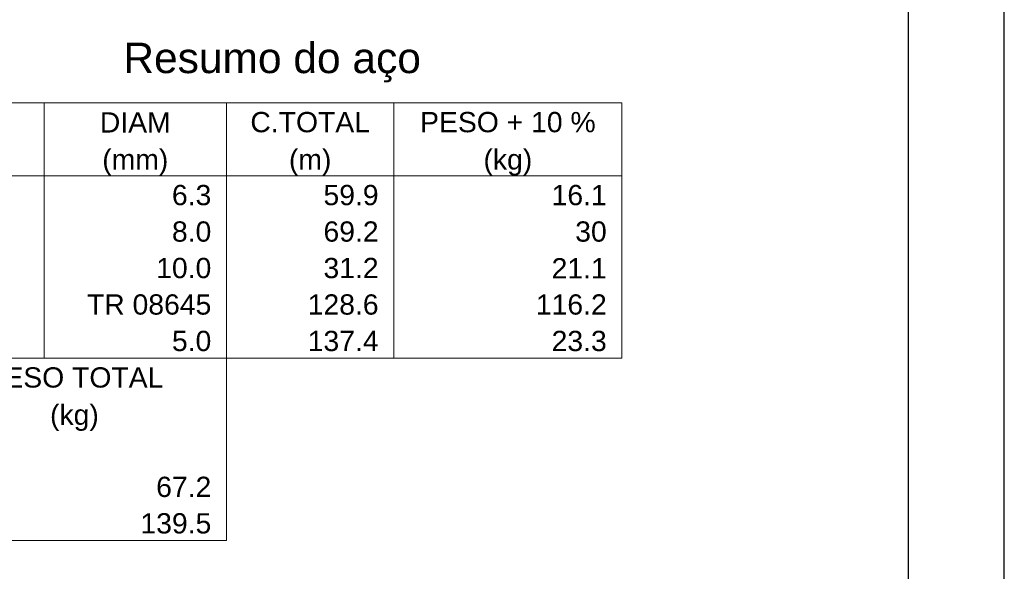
# Model space of a CAD drawing. Header units: millimetres. Extents: x 0 to 84.1, y 0 to 59.4.
# Tile 10 of 11: x 73.8 to 84.1, y 41 to 46.7. Entities that reach past the tile are written whole.
import ezdxf

# ---------------------------------------------------------------- set-up
doc = ezdxf.new("R2010")
doc.units = ezdxf.units.MM
doc.header["$MEASUREMENT"] = 0
doc.linetypes.add('NULL', pattern=[0])
doc.layers.add('DT-Relação do aço', color=9, linetype='Continuous', lineweight=5)
doc.layers.add('SEDUC_MARF', color=1, linetype='Continuous')
doc.layers.add('SEDUC_MARGG', color=7, linetype='Continuous')
doc.styles.add('Arial', font='txt')

msp = doc.modelspace()

# ---------------------------------------------------------------- linework, layer by layer
at = {"layer": 'DT-Relação do aço', "linetype": 'Continuous'}
for p, q in [((72.799, 45.8606), (80.1061, 45.8606)), ((74.0698, 45.8606), (74.0698, 45.0981)), ((75.976, 45.8606), (75.976, 45.0981)), ((77.7234, 45.8606), (77.7234, 45.0981)), ((80.1061, 45.8606), (80.1061, 45.0981)), ((72.799, 45.0981), (80.1061, 45.0981)), ((74.0698, 45.0981), (74.0698, 43.1919)), ((75.976, 45.0981), (75.976, 43.1919)), ((77.7234, 45.0981), (77.7234, 43.1919)), ((80.1061, 45.0981), (80.1061, 43.1919)), ((72.799, 43.1919), (80.1061, 43.1919)), ((75.976, 43.1919), (75.976, 42.0482)), ((75.976, 42.0482), (75.976, 41.2857)), ((72.799, 41.2857), (75.976, 41.2857))]:
    msp.add_line(p, q, dxfattribs=at)
at = {"layer": 'SEDUC_MARF'}
msp.add_lwpolyline([(84.1, 59.4), (0, 59.4), (0, 0), (84.1, 0)], close=True, dxfattribs=at)
at = {"layer": 'SEDUC_MARGG'}
msp.add_lwpolyline([(2.5, 1), (83.1, 1), (83.1, 58.4), (2.5, 58.4)], close=True, dxfattribs=at)

# ---------------------------------------------------------------- texts
at = {"layer": 'DT-Relação do aço', "color": 7, "linetype": 'NULL', "line_spacing_factor": 0.9, "style": 'Arial'}
for s, insert, char_height, width, attachment_point in [('Resumo do aço', (76.4526, 46.0724), 0.3177, 6.163437, 8), ('DIAM', (75.0229, 45.5492), 0.2118, 1.45, 8), ('C.TOTAL', (76.8497, 45.5492), 0.2118, 2.449141, 8), ('PESO + 10 %', (78.9148, 45.5492), 0.2118, 3.594697, 8), ('(mm)', (75.0229, 45.0981), 0.2118, 1.352578, 8), ('(m)', (76.8497, 45.0981), 0.2118, 0.869434, 8), ('(kg)', (78.9148, 45.0981), 0.2118, 0.998857, 8), ('6.3', (75.8172, 44.7867), 0.2118, 0.806279, 9), ('59.9', (77.5645, 44.7867), 0.2118, 1.128848, 9), ('16.1', (79.9473, 44.7867), 0.2118, 1.128848, 9), ('8.0', (75.8172, 44.4055), 0.2118, 0.806279, 9), ('69.2', (77.5645, 44.4055), 0.2118, 1.128848, 9), ('30', (79.9473, 44.4055), 0.2118, 0.645137, 9), ('10.0', (75.8172, 44.0243), 0.2118, 1.128848, 9), ('31.2', (77.5645, 44.0243), 0.2118, 1.128848, 9), ('21.1', (79.9473, 44.0243), 0.2118, 1.128848, 9), ('TR 08645', (75.8172, 43.643), 0.2118, 2.547129, 9), ('128.6', (77.5645, 43.643), 0.2118, 1.451416, 9), ('116.2', (79.9473, 43.643), 0.2118, 1.451416, 9), ('5.0', (75.8172, 43.2618), 0.2118, 0.806279, 9), ('137.4', (77.5645, 43.2618), 0.2118, 1.451416, 9), ('23.3', (79.9473, 43.2618), 0.2118, 1.128848, 9), ('PESO TOTAL', (74.3875, 42.8805), 0.2118, 3.641992, 8), ('(kg)', (74.3875, 42.4294), 0.2118, 0.998857, 8), ('67.2', (75.8172, 41.7368), 0.2118, 1.128848, 9), ('139.5', (75.8172, 41.3556), 0.2118, 1.451416, 9)]:
    msp.add_mtext(s, dxfattribs=dict(at, insert=insert, char_height=char_height, width=width, attachment_point=attachment_point))

doc.saveas('drawing.dxf')
